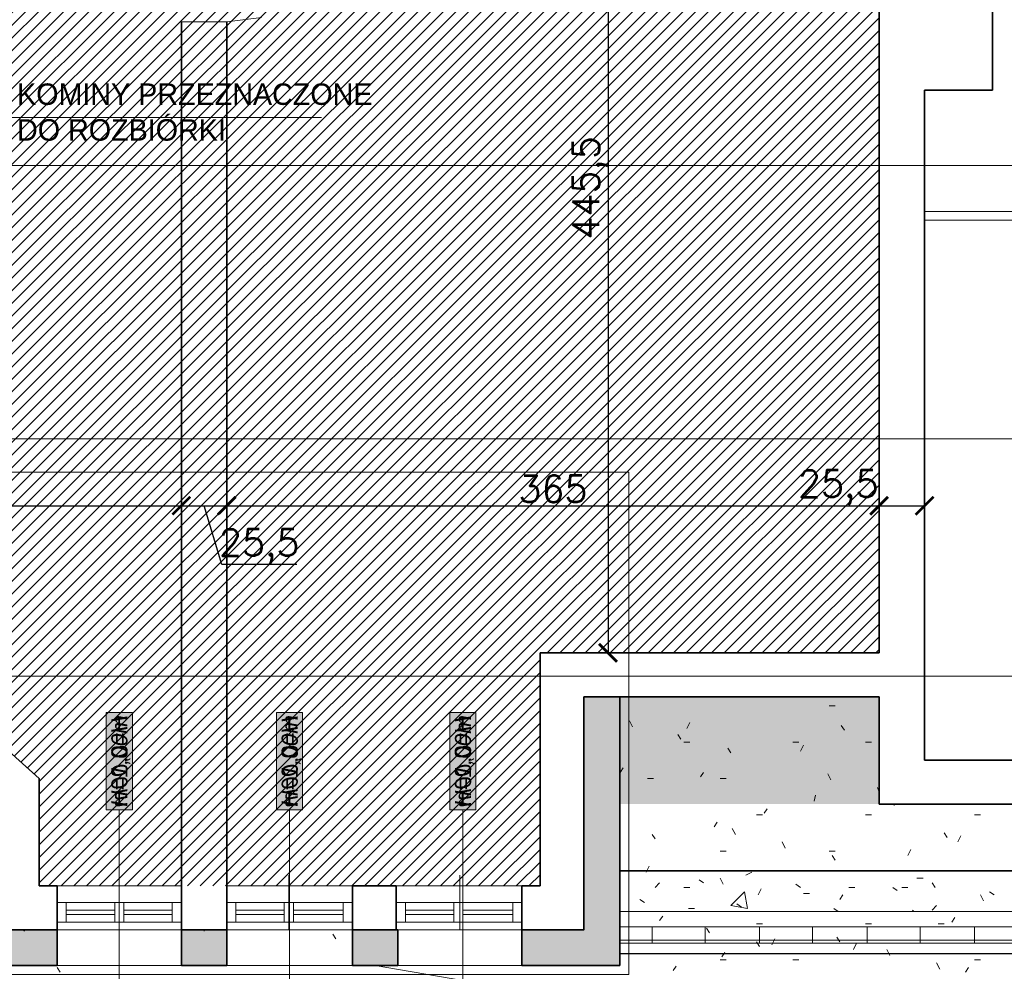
# Model space of a CAD drawing. Header units: millimetres. Extents: x -587 to 33545, y -26688 to 22494.
# Tile 55 of 256: x 9697 to 10247, y 6172 to 6704. Entities that reach past the tile are written whole.
import ezdxf
from ezdxf.lldxf.tags import DXFTag

# ---------------------------------------------------------------- set-up
doc = ezdxf.new("R2010")
doc.units = ezdxf.units.MM
doc.header["$MEASUREMENT"] = 0
for name, color, linetype, lineweight in [('A_istniejące ściany', 7, 'Continuous', 35), ('A_izolacja', 5, 'Continuous', 9), ('A_l.przerywana', 250, 'ICAD_ISO03W100', 9), ('A_l.widokowa', 250, 'Continuous', 18), ('A_okna wymieniane', 5, 'Continuous', 15), ('A_opisy', 166, 'Continuous', 15), ('A_wymiarowanie', 176, 'Continuous', 9), ('l.przerywana', 104, 'ICAD_ISO03W100', 5), ('Nowe_820-G Rysunki Obrazki_Nr_pióra__1', 7, 'Continuous', 13), ('Nowe_820-G Rysunki Obrazki_Nr_pióra__101', 252, 'Continuous', 5), ('Nowe_820-G Rysunki Obrazki_Nr_pióra__19', 255, 'Continuous', 0), ('Nowe_820-G Rysunki Obrazki_Nr_pióra__22', 8, 'Continuous', 25), ('Nowe_820-G Rysunki Obrazki_Nr_pióra__23', 7, 'Continuous', 15), ('wymiarowanie', 176, 'Continuous', 9)]:
    doc.layers.add(name, color=color, linetype=linetype, lineweight=lineweight)
doc.layers.add('UWAGI_podłoga na legarachdo rozbiórki', color=254, linetype='Continuous', lineweight=13, plot=False)
doc.styles.add('ARIALL', font='GOTHIC.TTF', dxfattribs={"height": 40})
doc.styles.add('styl1', font='arial.ttf', dxfattribs={"height": 15})
doc.styles.add('styl2', font='simplex.shx')
tags = doc.linetypes.add('ICAD_ISO03W100', pattern=[30, 12, -18]).pattern_tags.tags
tags[6:7] = [DXFTag(74, 4), DXFTag(75, 0), DXFTag(340, '0'), DXFTag(46, 1.0), DXFTag(50, 0.0), DXFTag(44, 0.0), DXFTag(45, 0.0)]
tags[4:5] = [DXFTag(74, 4), DXFTag(75, 0), DXFTag(340, '0'), DXFTag(46, 1.0), DXFTag(50, 0.0), DXFTag(44, 0.0), DXFTag(45, 0.0)]
doc.dimstyles.new('Kopia I_1.100', dxfattribs={"dimtxt": 15, "dimasz": 10, "dimexe": 5, "dimexo": 1, "dimgap": 1.5, "dimtad": 1, "dimdec": 1, "dimrnd": 0.5, "dimtxsty": 'styl2', "dimblk": 'ARCHTICK', "dimcen": 5, "dimadec": 0, "dimazin": 0, "dimtfac": 1, "dimtdec": 1, "dimtmove": 0, "dimatfit": 3, "dimldrblk": 'ARCHTICK', "dimfxl": 10, "dimfxlon": 1, "dimarcsym": 0})

# ---------------------------------------------------------------- blocks, each defined once
blk = doc.blocks.new('_ArchTick')
at = {"color": 0, "linetype": 'ByBlock', "const_width": 0.15}
blk.add_lwpolyline([(-0.5, -0.5), (0.5, 0.5)], dxfattribs=at)
blk = doc.blocks.new('*D1854')
at = {"layer": 'Defpoints', "color": 0}
for p in [(9421.39, 6452.2), (9787.15, 6451.25), (9787.15, 6432.49)]:
    blk.add_point(p, dxfattribs=at)
at = {"layer": 'wymiarowanie', "color": 0, "lineweight": -2}
for p, q in [((9421.39, 6442.49), (9421.39, 6427.49)), ((9787.15, 6442.49), (9787.15, 6427.49)), ((9421.39, 6432.49), (9787.15, 6432.49))]:
    blk.add_line(p, q, dxfattribs=at)
at = {"layer": 'wymiarowanie', "color": 0, "lineweight": -2, "xscale": 10, "yscale": 10, "zscale": 10, "rotation": 180}
blk.add_blockref('_ArchTick', (9421.39, 6432.49), dxfattribs=at)
at = {"layer": 'wymiarowanie', "color": 0, "lineweight": -2, "xscale": 10, "yscale": 10, "zscale": 10}
blk.add_blockref('_ArchTick', (9787.15, 6432.49), dxfattribs=at)
at = {"layer": 'wymiarowanie', "color": 0, "insert": (9604.27, 6441.87), "char_height": 15, "attachment_point": 5, "style": 'styl2'}
blk.add_mtext('366', dxfattribs=at)
blk = doc.blocks.new('*D1855')
at = {"layer": 'Defpoints', "color": 0}
for p in [(9787.15, 6451.25), (9812.55, 6451.25), (9812.55, 6432.49)]:
    blk.add_point(p, dxfattribs=at)
at = {"layer": 'wymiarowanie', "color": 0, "lineweight": -2}
for p, q in [((9787.15, 6442.49), (9787.15, 6427.49)), ((9812.55, 6442.49), (9812.55, 6427.49)), ((9787.15, 6432.49), (9812.55, 6432.49)), ((9809.73, 6399.55), (9799.85, 6432.49)), ((9851.69, 6399.55), (9809.73, 6399.55))]:
    blk.add_line(p, q, dxfattribs=at)
at = {"layer": 'wymiarowanie', "color": 0, "lineweight": -2, "xscale": 10, "yscale": 10, "zscale": 10, "rotation": 180}
blk.add_blockref('_ArchTick', (9787.15, 6432.49), dxfattribs=at)
at = {"layer": 'wymiarowanie', "color": 0, "lineweight": -2, "xscale": 10, "yscale": 10, "zscale": 10}
blk.add_blockref('_ArchTick', (9812.55, 6432.49), dxfattribs=at)
at = {"layer": 'wymiarowanie', "color": 0, "insert": (9830.71, 6409.61), "char_height": 15, "attachment_point": 5, "style": 'styl2'}
blk.add_mtext('25,5', dxfattribs=at)
blk = doc.blocks.new('*D1856')
at = {"layer": 'Defpoints', "color": 0}
for p in [(9812.55, 6451.25), (10177.46, 6446.47), (10177.46, 6432.49)]:
    blk.add_point(p, dxfattribs=at)
at = {"layer": 'wymiarowanie', "color": 0, "lineweight": -2}
for p, q in [((9812.55, 6442.49), (9812.55, 6427.49)), ((10177.46, 6442.49), (10177.46, 6427.49)), ((9812.55, 6432.49), (10177.46, 6432.49))]:
    blk.add_line(p, q, dxfattribs=at)
at = {"layer": 'wymiarowanie', "color": 0, "lineweight": -2, "xscale": 10, "yscale": 10, "zscale": 10, "rotation": 180}
blk.add_blockref('_ArchTick', (9812.55, 6432.49), dxfattribs=at)
at = {"layer": 'wymiarowanie', "color": 0, "lineweight": -2, "xscale": 10, "yscale": 10, "zscale": 10}
blk.add_blockref('_ArchTick', (10177.46, 6432.49), dxfattribs=at)
at = {"layer": 'wymiarowanie', "color": 0, "insert": (9995, 6441.87), "char_height": 15, "attachment_point": 5, "style": 'styl2'}
blk.add_mtext('365', dxfattribs=at)
blk = doc.blocks.new('*D1857')
at = {"layer": 'Defpoints', "color": 0}
for p in [(10177.46, 6446.47), (10202.86, 6447.92), (10202.86, 6432.49)]:
    blk.add_point(p, dxfattribs=at)
at = {"layer": 'wymiarowanie', "color": 0, "lineweight": -2}
for p, q in [((10177.46, 6442.49), (10177.46, 6427.49)), ((10202.86, 6442.49), (10202.86, 6427.49)), ((10177.46, 6432.49), (10202.86, 6432.49))]:
    blk.add_line(p, q, dxfattribs=at)
at = {"layer": 'wymiarowanie', "color": 0, "lineweight": -2, "xscale": 10, "yscale": 10, "zscale": 10, "rotation": 180}
blk.add_blockref('_ArchTick', (10177.46, 6432.49), dxfattribs=at)
at = {"layer": 'wymiarowanie', "color": 0, "lineweight": -2, "xscale": 10, "yscale": 10, "zscale": 10}
blk.add_blockref('_ArchTick', (10202.86, 6432.49), dxfattribs=at)
at = {"layer": 'wymiarowanie', "color": 0, "insert": (10154.61, 6442.56), "char_height": 15, "attachment_point": 5, "style": 'styl2'}
blk.add_mtext('25,5', dxfattribs=at)
blk = doc.blocks.new('*D1865')
at = {"layer": 'Defpoints', "color": 0}
for p in [(10046.43, 6795.48), (10025.8, 6350.14), (10049.09, 6350.14)]:
    blk.add_point(p, dxfattribs=at)
at = {"layer": 'wymiarowanie', "color": 0, "lineweight": -2}
for p, q in [((10035.8, 6795.48), (10020.8, 6795.48)), ((10025.8, 6795.48), (10025.8, 6350.14)), ((10035.8, 6350.14), (10020.8, 6350.14))]:
    blk.add_line(p, q, dxfattribs=at)
at = {"layer": 'wymiarowanie', "color": 0, "lineweight": -2, "xscale": 10, "yscale": 10, "zscale": 10}
for p, rotation in [((10025.8, 6795.48), 90), ((10025.8, 6350.14), 270)]:
    blk.add_blockref('_ArchTick', p, dxfattribs=dict(at, rotation=rotation))
at = {"layer": 'wymiarowanie', "color": 0, "insert": (10015.73, 6610.38), "char_height": 15, "attachment_point": 5, "rotation": 90, "style": 'styl2'}
blk.add_mtext('445,5', dxfattribs=at)

msp = doc.modelspace()

# ---------------------------------------------------------------- hatches: boundary and pattern name
at = {"layer": 'A_istniejące ściany', "linetype": 'Continuous', "true_color": 0xffffff}
for points in [[(10012.36, 6315.42), (10177.46, 6315.42), (10177.46, 6316.27), (10012.36, 6316.27)], [(10012.36, 6314.58), (10177.46, 6314.58), (10177.46, 6315.42), (10012.36, 6315.42)], [(10012.36, 6313.73), (10177.46, 6313.73), (10177.46, 6314.58), (10012.36, 6314.58)]]:
    msp.add_hatch(color=7, dxfattribs=at).paths.add_polyline_path(points)
at = {"layer": 'A_izolacja'}
h = msp.add_hatch(dxfattribs=at)
h.set_pattern_fill('OCTAGON', color=256, scale=5, style=0)
h.set_pattern_definition([(315, (0, 1.45), (5.0000015, -1e-15), [2.05061, -5.02046]), (0, (1.45, 0), (5, 5), [2.1, -2.9]), (45, (3.55, 0), (6e-16, 5.0000015), [2.05061, -5.02046]), (135, (5, 3.55), (-5.0000015, 6e-16), [2.05061, -5.02046]), (225, (1.45, 5), (-1e-15, -5.0000015), [2.05061, -5.02046]), (270, (0, 3.55), (5, -5), [2.1, -2.9])])
h.paths.add_polyline_path([(9977.65, 6175.2), (10032.36, 6175.2), (10032.36, 6325.58), (10012.36, 6325.58), (10012.36, 6195.2), (9977.65, 6195.2)])
h.paths.add_polyline_path([(9662.16, 6198.58), (9662.16, 6175.2), (9717.72, 6175.2), (9717.72, 6195.2), (9699.94, 6195.2), (9682.16, 6195.2), (9682.16, 6268.86), (9662.16, 6286.72)])
h.paths.add_polyline_path([(9787.15, 6175.2), (9812.55, 6175.2), (9812.55, 6195.2), (9787.15, 6195.2)])
h.paths.add_polyline_path([(9882.82, 6175.2), (9908.22, 6175.2), (9908.22, 6195.2), (9882.82, 6195.2)])
at = {"layer": 'A_opisy', "ltscale": 0.3, "true_color": 0xffffff}
for points in [[(9745.13, 6316.75), (9745.13, 6262.2), (9759.74, 6262.2), (9759.74, 6316.75)], [(9745.13, 6316.75), (9745.13, 6262.2), (9759.74, 6262.2), (9759.74, 6316.75)], [(9745.13, 6316.75), (9745.13, 6262.2), (9759.74, 6262.2), (9759.74, 6316.75)], [(9745.13, 6316.75), (9745.13, 6262.2), (9759.74, 6262.2), (9759.74, 6316.75)], [(9840.38, 6316.75), (9840.38, 6262.2), (9854.99, 6262.2), (9854.99, 6316.75)], [(9840.38, 6316.75), (9840.38, 6262.2), (9854.99, 6262.2), (9854.99, 6316.75)], [(9840.38, 6316.75), (9840.38, 6262.2), (9854.99, 6262.2), (9854.99, 6316.75)], [(9840.38, 6316.75), (9840.38, 6262.2), (9854.99, 6262.2), (9854.99, 6316.75)], [(9937.32, 6316.75), (9937.32, 6262.2), (9951.93, 6262.2), (9951.93, 6316.75)], [(9937.32, 6316.75), (9937.32, 6262.2), (9951.93, 6262.2), (9951.93, 6316.75)], [(9937.32, 6316.75), (9937.32, 6262.2), (9951.93, 6262.2), (9951.93, 6316.75)], [(9937.32, 6316.75), (9937.32, 6262.2), (9951.93, 6262.2), (9951.93, 6316.75)]]:
    msp.add_hatch(color=7, dxfattribs=at).paths.add_polyline_path(points)
at = {"layer": 'Nowe_820-G Rysunki Obrazki_Nr_pióra__1', "linetype": 'Continuous', "lineweight": 0, "true_color": 0xffffff}
for points in [[(10012.36, 6324.74), (10177.46, 6324.74), (10177.46, 6325.58), (10012.36, 6325.58)], [(10012.36, 6323.89), (10177.46, 6323.89), (10177.46, 6324.74), (10012.36, 6324.74)], [(10012.36, 6323.04), (10177.46, 6323.04), (10177.46, 6323.89), (10012.36, 6323.89)], [(10012.36, 6322.2), (10177.46, 6322.2), (10177.46, 6323.04), (10012.36, 6323.04)], [(10012.36, 6321.35), (10177.46, 6321.35), (10177.46, 6322.2), (10012.36, 6322.2)], [(10012.36, 6320.5), (10177.46, 6320.5), (10177.46, 6321.35), (10012.36, 6321.35)], [(10012.36, 6319.66), (10177.46, 6319.66), (10177.46, 6320.5), (10012.36, 6320.5)], [(10012.36, 6318.81), (10177.46, 6318.81), (10177.46, 6319.66), (10012.36, 6319.66)], [(10012.36, 6317.96), (10177.46, 6317.96), (10177.46, 6318.81), (10012.36, 6318.81)], [(10012.36, 6317.12), (10177.46, 6317.12), (10177.46, 6317.96), (10012.36, 6317.96)], [(10012.36, 6316.27), (10177.46, 6316.27), (10177.46, 6317.12), (10012.36, 6317.12)], [(10012.36, 6312.88), (10177.46, 6312.88), (10177.46, 6313.73), (10012.36, 6313.73)], [(10012.36, 6312.04), (10177.46, 6312.04), (10177.46, 6312.88), (10012.36, 6312.88)], [(10012.36, 6311.19), (10177.46, 6311.19), (10177.46, 6312.04), (10012.36, 6312.04)], [(10012.36, 6310.34), (10177.46, 6310.34), (10177.46, 6311.19), (10012.36, 6311.19)], [(10012.36, 6309.5), (10177.46, 6309.5), (10177.46, 6310.34), (10012.36, 6310.34)], [(10012.36, 6308.65), (10177.46, 6308.65), (10177.46, 6309.5), (10012.36, 6309.5)], [(10012.36, 6307.8), (10177.46, 6307.8), (10177.46, 6308.65), (10012.36, 6308.65)], [(10012.36, 6306.96), (10177.46, 6306.96), (10177.46, 6307.8), (10012.36, 6307.8)], [(10012.36, 6306.11), (10177.46, 6306.11), (10177.46, 6306.96), (10012.36, 6306.96)], [(10012.36, 6305.26), (10177.46, 6305.26), (10177.46, 6306.11), (10012.36, 6306.11)], [(10012.36, 6304.42), (10177.46, 6304.42), (10177.46, 6305.26), (10012.36, 6305.26)], [(10012.36, 6303.57), (10177.46, 6303.57), (10177.46, 6304.42), (10012.36, 6304.42)], [(10012.36, 6302.72), (10177.46, 6302.72), (10177.46, 6303.57), (10012.36, 6303.57)], [(10012.36, 6301.88), (10177.46, 6301.88), (10177.46, 6302.72), (10012.36, 6302.72)], [(10012.36, 6301.03), (10177.46, 6301.03), (10177.46, 6301.88), (10012.36, 6301.88)], [(10012.36, 6300.18), (10177.46, 6300.18), (10177.46, 6301.03), (10012.36, 6301.03)], [(10012.36, 6299.34), (10177.46, 6299.34), (10177.46, 6300.18), (10012.36, 6300.18)], [(10012.36, 6298.49), (10177.46, 6298.49), (10177.46, 6299.34), (10012.36, 6299.34)], [(10012.36, 6297.64), (10177.46, 6297.64), (10177.46, 6298.49), (10012.36, 6298.49)], [(10012.36, 6296.8), (10177.46, 6296.8), (10177.46, 6297.64), (10012.36, 6297.64)], [(10012.36, 6295.95), (10177.46, 6295.95), (10177.46, 6296.8), (10012.36, 6296.8)], [(10012.36, 6295.1), (10177.46, 6295.1), (10177.46, 6295.95), (10012.36, 6295.95)], [(10012.36, 6294.26), (10177.46, 6294.26), (10177.46, 6295.1), (10012.36, 6295.1)], [(10012.36, 6293.41), (10177.46, 6293.41), (10177.46, 6294.26), (10012.36, 6294.26)], [(10012.36, 6292.56), (10177.46, 6292.56), (10177.46, 6293.41), (10012.36, 6293.41)], [(10012.36, 6291.72), (10177.46, 6291.72), (10177.46, 6292.56), (10012.36, 6292.56)], [(10012.36, 6290.87), (10177.46, 6290.87), (10177.46, 6291.72), (10012.36, 6291.72)], [(10012.36, 6290.02), (10177.46, 6290.02), (10177.46, 6290.87), (10012.36, 6290.87)], [(10012.36, 6289.18), (10177.46, 6289.18), (10177.46, 6290.02), (10012.36, 6290.02)], [(10012.36, 6288.33), (10177.46, 6288.33), (10177.46, 6289.18), (10012.36, 6289.18)], [(10012.36, 6287.48), (10177.46, 6287.48), (10177.46, 6288.33), (10012.36, 6288.33)], [(10012.36, 6286.64), (10177.46, 6286.64), (10177.46, 6287.48), (10012.36, 6287.48)], [(10012.36, 6285.79), (10177.46, 6285.79), (10177.46, 6286.64), (10012.36, 6286.64)], [(10012.36, 6284.94), (10177.46, 6284.94), (10177.46, 6285.79), (10012.36, 6285.79)], [(10012.36, 6284.1), (10177.46, 6284.1), (10177.46, 6284.94), (10012.36, 6284.94)], [(10012.36, 6283.25), (10177.46, 6283.25), (10177.46, 6284.1), (10012.36, 6284.1)], [(10012.36, 6282.4), (10177.46, 6282.4), (10177.46, 6283.25), (10012.36, 6283.25)], [(10012.36, 6281.56), (10177.46, 6281.56), (10177.46, 6282.4), (10012.36, 6282.4)], [(10012.36, 6280.71), (10177.46, 6280.71), (10177.46, 6281.56), (10012.36, 6281.56)], [(10012.36, 6279.86), (10177.46, 6279.86), (10177.46, 6280.71), (10012.36, 6280.71)], [(10012.36, 6279.02), (10177.46, 6279.02), (10177.46, 6279.86), (10012.36, 6279.86)], [(10012.36, 6278.17), (10177.46, 6278.17), (10177.46, 6279.02), (10012.36, 6279.02)], [(10012.36, 6277.32), (10177.46, 6277.32), (10177.46, 6278.17), (10012.36, 6278.17)], [(10012.36, 6276.48), (10177.46, 6276.48), (10177.46, 6277.32), (10012.36, 6277.32)], [(10012.36, 6275.63), (10177.46, 6275.63), (10177.46, 6276.48), (10012.36, 6276.48)], [(10012.36, 6274.78), (10177.46, 6274.78), (10177.46, 6275.63), (10012.36, 6275.63)], [(10012.36, 6273.94), (10177.46, 6273.94), (10177.46, 6274.78), (10012.36, 6274.78)], [(10012.36, 6273.09), (10177.46, 6273.09), (10177.46, 6273.94), (10012.36, 6273.94)], [(10012.36, 6272.24), (10177.46, 6272.24), (10177.46, 6273.09), (10012.36, 6273.09)], [(10012.36, 6271.4), (10177.46, 6271.4), (10177.46, 6272.24), (10012.36, 6272.24)], [(10012.36, 6270.55), (10177.46, 6270.55), (10177.46, 6271.4), (10012.36, 6271.4)], [(10012.36, 6269.7), (10177.46, 6269.7), (10177.46, 6270.55), (10012.36, 6270.55)], [(10012.36, 6265.47), (10177.46, 6265.47), (10177.46, 6269.7), (10012.36, 6269.7)]]:
    msp.add_hatch(color=7, dxfattribs=at).paths.add_polyline_path(points)
at = {"layer": 'UWAGI_podłoga na legarachdo rozbiórki'}
h = msp.add_hatch(dxfattribs=at)
h.set_pattern_fill('ANSI31', color=256, scale=40, style=0)
h.paths.add_polyline_path([(9421.39, 6795.48), (10177.46, 6795.48), (10177.46, 6350.14), (9421.39, 6350.14)])
h.paths.add_polyline_path([(10202.86, 6950.42), (9615.84, 6950.42), (9615.84, 6795.48), (10202.86, 6795.48)])
h.paths.add_polyline_path([(9628.82, 6350.14), (9707.56, 6279.86), (9707.56, 6219.75), (9987.81, 6219.75), (9987.81, 6350.14), (9887.65, 6350.14)])
h.paths.add_polyline_path([(9615.27, 7055.41), (9685.55, 7055.41), (9685.55, 6950.42), (9615.27, 6950.42)])

# ---------------------------------------------------------------- linework, layer by layer
at = {"layer": 'A_istniejące ściany', "color": 7, "linetype": 'Continuous'}
for p, q in [((10240.86, 6665.02), (10240.86, 6778.52)), ((10202.86, 6290.02), (10202.86, 6665.02)), ((10202.86, 6665.02), (10240.86, 6665.02))]:
    msp.add_line(p, q, dxfattribs=at)
for points in [[(10177.46, 6350.14), (10177.46, 6795.48)], [(10202.86, 6665.02), (10202.86, 6290.02)], [(9987.81, 6350.14), (9987.81, 6241.76)], [(10012.36, 6350.14), (9987.81, 6350.14)], [(10012.36, 6350.14), (10177.46, 6350.14)], [(10177.46, 6325.58), (10012.36, 6325.58)], [(10177.46, 6290.02), (10177.46, 6325.58)], [(10177.46, 6265.47), (10177.46, 6325.58)], [(10202.86, 6290.02), (10484.8, 6290.02)], [(10177.46, 6265.47), (10484.8, 6265.47)], [(10566.08, 6265.47), (10177.46, 6265.47)], [(9987.81, 6219.75), (9987.81, 6241.76)], [(9907.37, 6219.75), (9882.82, 6219.75)], [(9882.82, 6219.75), (9882.82, 6195.2)], [(9882.82, 6195.2), (9882.82, 6219.75)], [(9882.82, 6195.2), (9882.82, 6219.75)], [(9907.37, 6219.75), (9907.37, 6195.2)], [(9907.37, 6195.2), (9907.37, 6219.75)], [(9907.37, 6195.2), (9907.37, 6219.75)], [(9987.81, 6219.75), (9977.65, 6219.75)], [(9977.65, 6195.2), (9977.65, 6219.75)], [(9882.82, 6196.89), (9882.82, 6195.2)], [(9907.37, 6196.89), (9907.37, 6195.2)], [(9907.37, 6195.2), (9882.82, 6195.2)]]:
    msp.add_lwpolyline(points, dxfattribs=at)
at = {"layer": 'A_istniejące ściany', "color": 7}
for points in [[(9787.15, 6703.2), (9787.15, 6241.76)], [(9812.55, 6703.2), (9812.55, 6241.76)], [(9707.56, 6279.86), (9656.76, 6325.58)], [(9707.56, 6279.86), (9707.56, 6241.76)], [(9707.56, 6219.75), (9707.56, 6241.76)], [(9787.15, 6219.75), (9787.15, 6241.76)], [(9812.55, 6219.75), (9812.55, 6241.76)], [(9707.56, 6219.75), (9717.72, 6219.75)], [(9717.72, 6219.75), (9717.72, 6195.2)], [(9717.72, 6195.2), (9717.72, 6219.75)], [(9717.72, 6195.2), (9717.72, 6219.75)], [(9787.15, 6195.2), (9787.15, 6219.75)], [(9812.55, 6195.2), (9812.55, 6219.75)]]:
    msp.add_lwpolyline(points, dxfattribs=at)
at = {"layer": 'A_istniejące ściany', "linetype": 'Continuous'}
for points in [[(9882.82, 6210.44), (9882.82, 6199.43)], [(9882.82, 6210.44), (9882.82, 6199.43)], [(9907.37, 6199.43), (9907.37, 6210.44)], [(9907.37, 6210.44), (9907.37, 6199.43)]]:
    msp.add_lwpolyline(points, dxfattribs=at)
at = {"layer": 'A_izolacja', "color": 7, "lineweight": 35}
msp.add_line((10032.36, 6228.22), (10746.74, 6228.22), dxfattribs=at)
at = {"layer": 'A_izolacja', "lineweight": 35}
for p, q in [((9717.72, 6195.2), (9717.72, 6175.2)), ((9977.65, 6195.2), (9977.65, 6175.2))]:
    msp.add_line(p, q, dxfattribs=at)
for points in [[(9977.65, 6195.2), (10012.36, 6195.2), (10012.36, 6325.58)], [(9977.65, 6175.2), (10032.36, 6175.2), (10032.36, 6325.58)], [(9717.72, 6175.2), (9662.16, 6175.2), (9662.16, 6286.72)], [(9717.72, 6195.2), (9682.16, 6195.2), (9682.16, 6268.86)]]:
    msp.add_lwpolyline(points, dxfattribs=at)
at = {"layer": 'A_izolacja', "color": 5, "lineweight": 35}
for points in [[(9787.15, 6195.2), (9812.55, 6195.2), (9812.55, 6175.2), (9787.15, 6175.2)], [(9882.82, 6195.2), (9908.22, 6195.2), (9908.22, 6175.2), (9882.82, 6175.2)]]:
    msp.add_lwpolyline(points, close=True, dxfattribs=at)
at = {"layer": 'A_l.przerywana', "color": 5, "ltscale": 0.5}
msp.add_lwpolyline([(9657.16, 6170.2), (10037.36, 6170.2), (10037.36, 6451.25), (9657.16, 6451.25)], close=True, dxfattribs=at)
at = {"layer": 'A_l.widokowa', "color": 5}
msp.add_line((9717.72, 6175.2), (9977.65, 6175.2), dxfattribs=at)
at = {"layer": 'A_okna wymieniane', "linetype": 'Continuous'}
for points in [[(9717.72, 6210.44), (9722.8, 6210.44)], [(9717.72, 6199.43), (9717.72, 6210.44)], [(9717.72, 6210.44), (9717.72, 6199.43)], [(9717.72, 6210.44), (9787.15, 6210.44)], [(9722.8, 6210.44), (9722.8, 6199.43)], [(9722.8, 6210.44), (9722.8, 6199.43)], [(9749.89, 6210.44), (9722.8, 6210.44)], [(9749.89, 6210.44), (9754.97, 6210.44)], [(9749.89, 6199.43), (9749.89, 6210.44)], [(9749.89, 6210.44), (9749.89, 6199.43)], [(9754.97, 6210.44), (9754.97, 6199.43)], [(9754.97, 6210.44), (9754.97, 6199.43)], [(9782.07, 6210.44), (9754.97, 6210.44)], [(9782.07, 6210.44), (9787.15, 6210.44)], [(9782.07, 6199.43), (9782.07, 6210.44)], [(9782.07, 6210.44), (9782.07, 6199.43)], [(9787.15, 6210.44), (9787.15, 6199.43)], [(9787.15, 6210.44), (9787.15, 6199.43)], [(9812.55, 6210.44), (9817.63, 6210.44)], [(9812.55, 6199.43), (9812.55, 6210.44)], [(9812.55, 6210.44), (9812.55, 6199.43)], [(9812.55, 6210.44), (9882.82, 6210.44)], [(9817.63, 6210.44), (9817.63, 6199.43)], [(9817.63, 6210.44), (9817.63, 6199.43)], [(9844.72, 6210.44), (9817.63, 6210.44)], [(9844.72, 6210.44), (9849.8, 6210.44)], [(9844.72, 6199.43), (9844.72, 6210.44)], [(9844.72, 6210.44), (9844.72, 6199.43)], [(9849.8, 6210.44), (9849.8, 6199.43)], [(9849.8, 6210.44), (9849.8, 6199.43)], [(9877.74, 6210.44), (9849.8, 6210.44)], [(9877.74, 6210.44), (9882.82, 6210.44)], [(9877.74, 6199.43), (9877.74, 6210.44)], [(9877.74, 6210.44), (9877.74, 6199.43)], [(9907.37, 6210.44), (9912.45, 6210.44)], [(9907.37, 6210.44), (9977.65, 6210.44)], [(9912.45, 6210.44), (9912.45, 6199.43)], [(9912.45, 6210.44), (9912.45, 6199.43)], [(9939.55, 6210.44), (9912.45, 6210.44)], [(9939.55, 6210.44), (9944.63, 6210.44)], [(9939.55, 6199.43), (9939.55, 6210.44)], [(9939.55, 6210.44), (9939.55, 6199.43)], [(9944.63, 6210.44), (9944.63, 6199.43)], [(9944.63, 6210.44), (9944.63, 6199.43)], [(9972.57, 6210.44), (9944.63, 6210.44)], [(9972.57, 6210.44), (9977.65, 6210.44)], [(9972.57, 6199.43), (9972.57, 6210.44)], [(9972.57, 6210.44), (9972.57, 6199.43)], [(9977.65, 6210.44), (9977.65, 6199.43)], [(9977.65, 6210.44), (9977.65, 6199.43)], [(9722.8, 6206.2), (9749.89, 6206.2)], [(9722.8, 6203.66), (9722.8, 6206.2)], [(9722.8, 6206.2), (9722.8, 6203.66)], [(9722.8, 6206.2), (9749.89, 6206.2)], [(9749.89, 6203.66), (9722.8, 6203.66)], [(9749.89, 6203.66), (9722.8, 6203.66)], [(9749.89, 6206.2), (9749.89, 6203.66)], [(9749.89, 6206.2), (9749.89, 6203.66)], [(9754.97, 6206.2), (9782.07, 6206.2)], [(9754.97, 6203.66), (9754.97, 6206.2)], [(9754.97, 6206.2), (9754.97, 6203.66)], [(9754.97, 6206.2), (9782.07, 6206.2)], [(9782.07, 6203.66), (9754.97, 6203.66)], [(9782.07, 6203.66), (9754.97, 6203.66)], [(9782.07, 6206.2), (9782.07, 6203.66)], [(9782.07, 6206.2), (9782.07, 6203.66)], [(9817.63, 6206.2), (9844.72, 6206.2)], [(9817.63, 6203.66), (9817.63, 6206.2)], [(9817.63, 6206.2), (9817.63, 6203.66)], [(9817.63, 6206.2), (9844.72, 6206.2)], [(9844.72, 6203.66), (9817.63, 6203.66)], [(9844.72, 6203.66), (9817.63, 6203.66)], [(9844.72, 6206.2), (9844.72, 6203.66)], [(9844.72, 6206.2), (9844.72, 6203.66)], [(9849.8, 6206.2), (9877.74, 6206.2)], [(9849.8, 6203.66), (9849.8, 6206.2)], [(9849.8, 6206.2), (9849.8, 6203.66)], [(9849.8, 6206.2), (9877.74, 6206.2)], [(9877.74, 6203.66), (9849.8, 6203.66)], [(9877.74, 6203.66), (9849.8, 6203.66)], [(9877.74, 6206.2), (9877.74, 6203.66)], [(9877.74, 6206.2), (9877.74, 6203.66)], [(9912.45, 6206.2), (9939.55, 6206.2)], [(9912.45, 6203.66), (9912.45, 6206.2)], [(9912.45, 6206.2), (9912.45, 6203.66)], [(9912.45, 6206.2), (9939.55, 6206.2)], [(9939.55, 6203.66), (9912.45, 6203.66)], [(9939.55, 6203.66), (9912.45, 6203.66)], [(9939.55, 6206.2), (9939.55, 6203.66)], [(9939.55, 6206.2), (9939.55, 6203.66)], [(9944.63, 6206.2), (9972.57, 6206.2)], [(9944.63, 6203.66), (9944.63, 6206.2)], [(9944.63, 6206.2), (9944.63, 6203.66)], [(9944.63, 6206.2), (9972.57, 6206.2)], [(9972.57, 6203.66), (9944.63, 6203.66)], [(9972.57, 6203.66), (9944.63, 6203.66)], [(9972.57, 6206.2), (9972.57, 6203.66)], [(9972.57, 6206.2), (9972.57, 6203.66)], [(9722.8, 6199.43), (9717.72, 6199.43)], [(9787.15, 6199.43), (9717.72, 6199.43)], [(9722.8, 6199.43), (9749.89, 6199.43)], [(9754.97, 6199.43), (9749.89, 6199.43)], [(9754.97, 6199.43), (9782.07, 6199.43)], [(9787.15, 6199.43), (9782.07, 6199.43)], [(9817.63, 6199.43), (9812.55, 6199.43)], [(9882.82, 6199.43), (9812.55, 6199.43)], [(9817.63, 6199.43), (9844.72, 6199.43)], [(9849.8, 6199.43), (9844.72, 6199.43)], [(9849.8, 6199.43), (9877.74, 6199.43)], [(9882.82, 6199.43), (9877.74, 6199.43)], [(9912.45, 6199.43), (9907.37, 6199.43)], [(9977.65, 6199.43), (9907.37, 6199.43)], [(9912.45, 6199.43), (9939.55, 6199.43)], [(9944.63, 6199.43), (9939.55, 6199.43)], [(9944.63, 6199.43), (9972.57, 6199.43)], [(9977.65, 6199.43), (9972.57, 6199.43)]]:
    msp.add_lwpolyline(points, dxfattribs=at)
at = {"layer": 'A_opisy'}
for p, q in [((9752.43, 6261.93), (9752.43, 6128.46)), ((9847.68, 6261.93), (9847.68, 6128.46)), ((9944.63, 6261.93), (9944.63, 6128.46))]:
    msp.add_line(p, q, dxfattribs=at)
at = {"layer": 'A_opisy', "ltscale": 0.3}
for points in [[(9745.13, 6316.75), (9745.13, 6262.2), (9759.74, 6262.2), (9759.74, 6316.75)], [(9745.13, 6316.75), (9745.13, 6262.2), (9759.74, 6262.2), (9759.74, 6316.75)], [(9745.13, 6316.75), (9745.13, 6262.2), (9759.74, 6262.2), (9759.74, 6316.75)], [(9745.13, 6316.75), (9745.13, 6262.2), (9759.74, 6262.2), (9759.74, 6316.75)], [(9840.38, 6316.75), (9840.38, 6262.2), (9854.99, 6262.2), (9854.99, 6316.75)], [(9840.38, 6316.75), (9840.38, 6262.2), (9854.99, 6262.2), (9854.99, 6316.75)], [(9840.38, 6316.75), (9840.38, 6262.2), (9854.99, 6262.2), (9854.99, 6316.75)], [(9840.38, 6316.75), (9840.38, 6262.2), (9854.99, 6262.2), (9854.99, 6316.75)], [(9937.32, 6316.75), (9937.32, 6262.2), (9951.93, 6262.2), (9951.93, 6316.75)], [(9937.32, 6316.75), (9937.32, 6262.2), (9951.93, 6262.2), (9951.93, 6316.75)], [(9937.32, 6316.75), (9937.32, 6262.2), (9951.93, 6262.2), (9951.93, 6316.75)], [(9937.32, 6316.75), (9937.32, 6262.2), (9951.93, 6262.2), (9951.93, 6316.75)]]:
    msp.add_lwpolyline(points, close=True, dxfattribs=at)
at = {"layer": 'A_wymiarowanie'}
msp.add_line((9865.54, 6649.68), (9676.06, 6649.68), dxfattribs=at)
at = {"layer": 'l.przerywana', "color": 7}
msp.add_line((10509.02, 6622.85), (9621.47, 6622.85), dxfattribs=at)
at = {"layer": 'l.przerywana', "color": 6}
for points in [[(9131.06, 7438.52), (9131.06, 6337.16), (11598.45, 6337.16), (11598.45, 7444.31), (11370.13, 7444.31), (11370.13, 6904.14), (9353.84, 6904.14), (9353.84, 7438.52)], [(9263.86, 6771.34), (9263.86, 6469.96), (11465.65, 6469.96), (11465.65, 6771.34)]]:
    msp.add_lwpolyline(points, close=True, dxfattribs=at)
at = {"layer": 'Nowe_820-G Rysunki Obrazki_Nr_pióra__1', "color": 7, "linetype": 'Continuous', "lineweight": 13}
for points in [[(9832.02, 6705.74), (9812.55, 6703.2)], [(9787.15, 6553.34), (9787.15, 6543.18)], [(9812.55, 6553.34), (9812.55, 6543.18)], [(10012.36, 6325.58), (10012.36, 6195.2)], [(10235.03, 6290.02), (10225.72, 6290.02)], [(9752.43, 6225.68), (9752.43, 6195.2)], [(9847.26, 6225.68), (9847.26, 6195.2)], [(9942.93, 6225.68), (9942.93, 6195.2)], [(9787.15, 6219.75), (9717.72, 6219.75)], [(9717.72, 6219.75), (9787.15, 6219.75)], [(9787.15, 6195.2), (9787.15, 6219.75)], [(9812.55, 6195.2), (9812.55, 6219.75)], [(9882.82, 6219.75), (9812.55, 6219.75)], [(9812.55, 6219.75), (9882.82, 6219.75)], [(9977.65, 6219.75), (9907.37, 6219.75)], [(9907.37, 6219.75), (9977.65, 6219.75)], [(9977.65, 6195.2), (9977.65, 6219.75)], [(9717.72, 6196.89), (9717.72, 6195.2)], [(9787.15, 6196.89), (9787.15, 6195.2)], [(9812.55, 6196.89), (9812.55, 6195.2)], [(9977.65, 6195.2), (9977.65, 6196.89)], [(10012.36, 6195.2), (9682.16, 6195.2)], [(9717.72, 6195.2), (9787.15, 6195.2)], [(9787.15, 6195.2), (9717.72, 6195.2)], [(9812.55, 6195.2), (9882.82, 6195.2)], [(9882.82, 6195.2), (9812.55, 6195.2)], [(9907.37, 6195.2), (9977.65, 6195.2)], [(9977.65, 6195.2), (9907.37, 6195.2)], [(9948.01, 6195.2), (9937.85, 6195.2)], [(9948.01, 6195.2), (9958.17, 6195.2)]]:
    msp.add_lwpolyline(points, dxfattribs=at)
at = {"layer": 'Nowe_820-G Rysunki Obrazki_Nr_pióra__1', "color": 5, "linetype": 'Continuous', "lineweight": 13}
for points in [[(10202.86, 6597.2), (10354.41, 6597.2)], [(10202.86, 6592.2), (10343.8, 6592.2)]]:
    msp.add_lwpolyline(points, dxfattribs=at)
at = {"layer": 'Nowe_820-G Rysunki Obrazki_Nr_pióra__101', "color": 252, "linetype": 'Continuous', "lineweight": 5}
for points in [[(10012.36, 6266.32), (10012.36, 6241.76)], [(10102.95, 6225.68), (10106.34, 6227.37)], [(10198.63, 6223.98), (10202.01, 6223.98)], [(10052.15, 6218.9), (10054.69, 6221.44)], [(10076.71, 6223.14), (10079.25, 6221.44)], [(10130.89, 6220.6), (10133.43, 6218.9)], [(10160.53, 6218.9), (10163.91, 6218.9)], [(10185.08, 6218.9), (10187.62, 6217.21)], [(10094.49, 6208.74), (10102.11, 6216.36)], [(10103.8, 6207.05), (10102.11, 6216.36)], [(10135.13, 6215.52), (10138.51, 6215.52)], [(10239.27, 6216.36), (10241.81, 6214.67)], [(10043.69, 6212.13), (10046.23, 6210.44)], [(10070.78, 6207.05), (10074.17, 6207.05)], [(10094.49, 6208.74), (10103.8, 6207.05)], [(10097.87, 6209.59), (10100.41, 6207.9)], [(10152.06, 6207.05), (10154.6, 6205.36)], [(10207.09, 6206.2), (10209.63, 6208.74)], [(10746.74, 6205.36), (10032.36, 6205.36)], [(10196.09, 6206.2), (10196.93, 6205.36)], [(10746.74, 6196.89), (10032.36, 6196.89)], [(10050.46, 6187.58), (10050.46, 6196.89)], [(10080.09, 6187.58), (10080.09, 6196.89)], [(10110.57, 6187.58), (10110.57, 6196.89)], [(10140.21, 6187.58), (10140.21, 6196.89)], [(10170.69, 6187.58), (10170.69, 6196.89)], [(10200.32, 6187.58), (10200.32, 6196.89)], [(10230.8, 6187.58), (10230.8, 6196.89)], [(9787.15, 6195.2), (9717.72, 6195.2)], [(9882.82, 6195.2), (9812.55, 6195.2)], [(9977.65, 6195.2), (9907.37, 6195.2)], [(10032.36, 6189.27), (10746.74, 6189.27)], [(10746.74, 6187.58), (10032.36, 6187.58)]]:
    msp.add_lwpolyline(points, dxfattribs=at)
at = {"layer": 'Nowe_820-G Rysunki Obrazki_Nr_pióra__19', "color": 255, "linetype": 'Continuous', "lineweight": 0}
for points in [[(10149.52, 6320.5), (10152.91, 6320.5)], [(10039.45, 6308.65), (10037.76, 6312.04)], [(10071.63, 6311.19), (10069.93, 6307.8)], [(10157.99, 6306.96), (10156.29, 6309.5)], [(10066.55, 6301.88), (10064.85, 6304.42)], [(10068.24, 6300.18), (10071.63, 6300.18)], [(10094.49, 6294.26), (10092.79, 6296.8)], [(10129.2, 6300.18), (10132.59, 6300.18)], [(10135.13, 6298.49), (10133.43, 6295.1)], [(10169.84, 6300.18), (10173.23, 6300.18)], [(10034.37, 6285.79), (10032.68, 6283.25)], [(10047.92, 6279.86), (10051.31, 6279.86)], [(10079.25, 6283.25), (10077.55, 6280.71)], [(10088.56, 6279.86), (10091.95, 6279.86)], [(10150.37, 6279.02), (10148.67, 6282.4)], [(10177.46, 6272.24), (10176.61, 6274.78)], [(10141.9, 6270.55), (10141.05, 6267.16)], [(10114.81, 6262.93), (10113.11, 6260.39)], [(10185.93, 6265.47), (10185.93, 6264.62)], [(10108.88, 6259.54), (10112.27, 6259.54)], [(10169.84, 6259.54), (10173.23, 6259.54)], [(10230.8, 6259.54), (10234.19, 6259.54)], [(10086.87, 6255.31), (10085.17, 6252.77)], [(10097.03, 6248.54), (10095.33, 6251.92)], [(10052.15, 6246), (10050.46, 6248.54)], [(10215.56, 6246.84), (10213.87, 6249.38)], [(10223.18, 6247.69), (10221.49, 6244.3)], [(10124.97, 6240.92), (10123.27, 6244.3)], [(10195.24, 6240.07), (10193.55, 6236.68)], [(10088.56, 6239.22), (10091.95, 6239.22)], [(10149.52, 6239.22), (10152.91, 6239.22)], [(10152.91, 6234.14), (10151.21, 6236.68)], [(10048.77, 6230.76), (10047.07, 6227.37)], [(10090.25, 6220.6), (10088.56, 6223.98)], [(10068.24, 6218.9), (10071.63, 6218.9)], [(10111.42, 6218.06), (10109.73, 6214.67)], [(10190.16, 6218.9), (10193.55, 6218.9)], [(10208.79, 6218.9), (10207.09, 6221.44)], [(10157.14, 6214.67), (10155.45, 6212.13)], [(10235.88, 6211.28), (10234.19, 6214.67)], [(10056.39, 6202.82), (10054.69, 6200.28)], [(10219.79, 6201.97), (10218.1, 6199.43)], [(10082.63, 6193.5), (10080.94, 6196.04)], [(10108.88, 6198.58), (10112.27, 6198.58)], [(10169.84, 6198.58), (10173.23, 6198.58)], [(10210.48, 6198.58), (10213.87, 6198.58)], [(9699.94, 6195.2), (9699.09, 6194.35)], [(9799.85, 6194.35), (9799.85, 6195.2)], [(9873.51, 6190.12), (9871.81, 6192.66)], [(10155.45, 6188.42), (10153.75, 6190.96)], [(10110.57, 6185.88), (10108.88, 6188.42)], [(10119.04, 6190.12), (10117.35, 6186.73)], [(10164.76, 6187.58), (10163.07, 6184.19)], [(10091.1, 6182.5), (10089.41, 6179.96)], [(10183.39, 6180.8), (10181.69, 6184.19)], [(9719.41, 6171.49), (9717.72, 6174.03)], [(10064.01, 6174.88), (10062.31, 6172.34)], [(10088.56, 6178.26), (10091.95, 6178.26)], [(10129.2, 6178.26), (10132.59, 6178.26)], [(10211.33, 6173.18), (10209.63, 6176.57)], [(10227.41, 6174.03), (10225.72, 6171.49)], [(10230.8, 6178.26), (10234.19, 6178.26)]]:
    msp.add_lwpolyline(points, dxfattribs=at)
at = {"layer": 'Nowe_820-G Rysunki Obrazki_Nr_pióra__22', "color": 8, "linetype": 'Continuous', "lineweight": 25}
for points in [[(10746.74, 6228.22), (10032.36, 6228.22)], [(10746.74, 6181.65), (10032.36, 6181.65)]]:
    msp.add_lwpolyline(points, dxfattribs=at)
at = {"layer": 'Nowe_820-G Rysunki Obrazki_Nr_pióra__23', "color": 7, "linetype": 'Continuous', "lineweight": 15}
for points in [[(9787.15, 6703.2), (9812.55, 6703.2)], [(10012.36, 6325.58), (10012.36, 6266.32)], [(10177.46, 6325.58), (10012.36, 6325.58)], [(10177.46, 6290.02), (10177.46, 6265.47)], [(9787.15, 6219.75), (9787.15, 6195.2)], [(9812.55, 6219.75), (9812.55, 6195.2)], [(9977.65, 6219.75), (9977.65, 6195.2)], [(9707.56, 6195.2), (9682.16, 6195.2)], [(9707.56, 6195.2), (9717.72, 6195.2)], [(9787.15, 6195.2), (9812.55, 6195.2)], [(9987.81, 6195.2), (9977.65, 6195.2)], [(10012.36, 6195.2), (9987.81, 6195.2)]]:
    msp.add_lwpolyline(points, dxfattribs=at)
at = {"layer": 'wymiarowanie'}
msp.add_line((11164, 5959.02), (9895.52, 6175.2), dxfattribs=at)

# ---------------------------------------------------------------- texts
at = {"layer": 'A_opisy', "ltscale": 0.3, "char_height": 9, "width": 91.4611, "attachment_point": 1, "rotation": 90, "style": 'ARIALL'}
for insert in [(9748.01, 6263.96), (9843.26, 6263.96), (9940.2, 6263.96)]:
    msp.add_mtext('{\\fArial|b0|i1|c238|p34;H=1,00m}', dxfattribs=dict(at, insert=insert))
at = {"layer": 'A_opisy', "ltscale": 0.3, "extrusion": (0, 0, -1), "char_height": 9, "width": 91.4611, "attachment_point": 1, "text_direction": (0, -1, 0), "style": 'ARIALL'}
for insert in [(9748.01, 6314.99), (9843.26, 6314.99), (9940.2, 6314.99)]:
    msp.add_mtext('{\\fArial|b0|i1|c238|p34;H=0,00m}', dxfattribs=dict(at, insert=insert))
at = {"layer": 'A_wymiarowanie', "insert": (9918.54, 6668.78), "char_height": 12, "width": 223.2778, "attachment_point": 3, "style": 'styl1'}
msp.add_mtext('\\pxql;{\\fCentury Gothic|b0|i0|c238|p34;KOMINY PRZEZNACZONE DO ROZBIÓRKI}', dxfattribs=at)

# ---------------------------------------------------------------- dimensions: what is measured, and where the dimension line sits
at = {"layer": 'wymiarowanie'}
dim = msp.add_linear_dim(base=(10025.8, 6350.14), p1=(10046.43, 6795.48), p2=(10049.09, 6350.14), angle=90, dimstyle='Kopia I_1.100', override={"dimtmove": 1}, dxfattribs=at)
dim.commit()
dim.dimension.update_dxf_attribs({"geometry": '*D1865', "text_midpoint": (10025.8, 6610.38), "dimtype": 160})
for base, p1, p2, picture, middle in [((9787.15, 6432.49), (9421.39, 6452.2), (9787.15, 6451.25), '*D1854', (9604.27, 6441.87)), ((9812.55, 6432.49), (9787.15, 6451.25), (9812.55, 6451.25), '*D1855', (9811.23, 6409.61)), ((10177.46, 6432.49), (9812.55, 6451.25), (10177.46, 6446.47), '*D1856', (9995, 6441.87))]:
    dim = msp.add_linear_dim(base=base, p1=p1, p2=p2, dimstyle='Kopia I_1.100', override={"dimtmove": 1}, dxfattribs=at)
    dim.commit()
    dim.dimension.update_dxf_attribs({"geometry": picture, "text_midpoint": middle})
dim = msp.add_linear_dim(base=(10202.86, 6432.49), p1=(10177.46, 6446.47), p2=(10202.86, 6447.92), dimstyle='Kopia I_1.100', override={"dimtmove": 1}, dxfattribs=at)
dim.commit()
dim.dimension.update_dxf_attribs({"geometry": '*D1857', "text_midpoint": (10154.61, 6432.49), "dimtype": 160})

doc.saveas('drawing.dxf')
